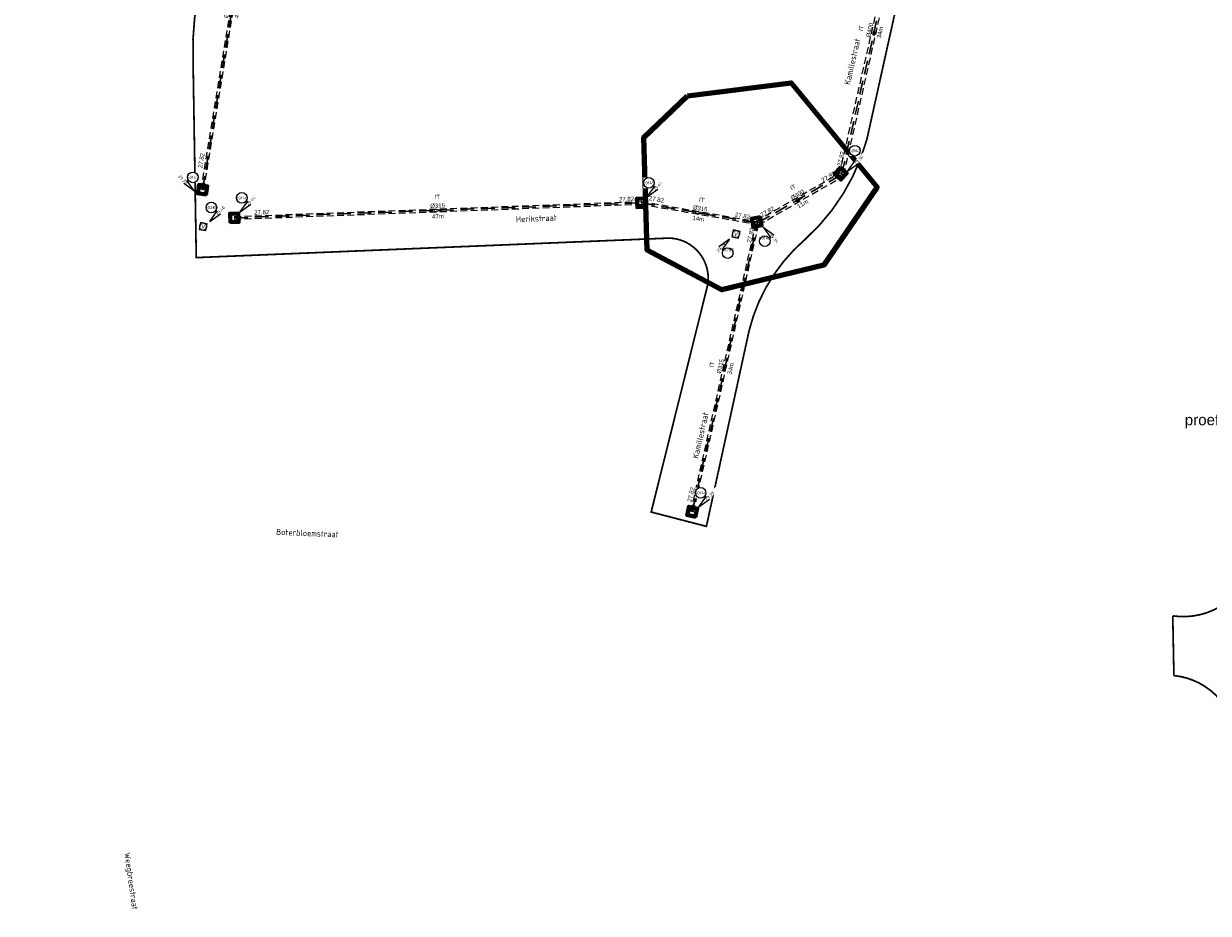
# Model space of a CAD drawing. Header units: metres. Extents: x 200112 to 202167, y 374508 to 376527.
# Tile 5 of 25: x 200965 to 201102, y 374861 to 374964. Entities that reach past the tile are written whole.
import ezdxf
from ezdxf.enums import TextEntityAlignment as Align

# ---------------------------------------------------------------- set-up
doc = ezdxf.new("R2010")
doc.units = ezdxf.units.M
doc.set_wipeout_variables(frame=1)
for name, pattern in [('HIDDEN4', [2.3813, 1.5875, -0.7938]), ('HIDDEN6', [1.1907, 0.7938, -0.3969]), ('HIDDENX2', [0.75, 0.5, -0.25]), ('XX-PROJECTGRENS', [18, 12, -3, 0, -3])]:
    doc.linetypes.add(name, pattern=pattern)
doc.layers.add('000-conflicten bomen', color=1, linetype='Continuous', lineweight=200, true_color=0xff0000)
doc.layers.add('025___BS_GEMENGD', color=20, linetype='Continuous', lineweight=30, true_color=0xff3f00)
for name, color, linetype, lineweight in [('025___BS_IT', 84, 'HIDDEN4', 30), ('B-WE-RI-VWA_PUTNUMMER-S', 20, 'Continuous', 25), ('B-WE-RI-VWA_RIOOLPUT_VALPUT-S', 253, 'Continuous', 25), ('conflictpunten', 210, 'Continuous', 18), ('N-WE-RI-ITR_PUTNUMMER-S', 84, 'Continuous', 25), ('N-WE-RI-ITR_RIOOLPUT-S', 84, 'Continuous', 25), ('N-WE-RI-PUT-G', 7, 'Continuous', 35), ('N-WE-RI-PUT-GD', 7, 'Continuous', 50), ('X-XX-AL-T35', 50, 'Continuous', 35)]:
    doc.layers.add(name, color=color, linetype=linetype, lineweight=lineweight)
for name, color, linetype in [('025___BS_STROOMRICHTING', 252, 'Continuous'), ('025___BS_STROOMRICHTING IT', 252, 'Continuous'), ('025___BS_TEKST_BOBIT', 84, 'Continuous'), ('025___BS_TEKST_DIAMETERIT', 84, 'Continuous'), ('025___BS_TEKST_LENGTE', 250, 'Continuous'), ('025___BS_VISUEEL RUIMTEBESLAG', 251, 'HIDDEN6'), ('Wipeout', 10, 'Continuous')]:
    doc.layers.add(name, color=color, linetype=linetype)
doc.layers.add('025___BS_TEKST_BOBGWA', color=20, linetype='Continuous', true_color=0xff3f00)
doc.layers.add('025___BS_TEKST_DIAMETERGWA', color=20, linetype='Continuous', true_color=0xff3f00)
doc.layers.add('025___BS_TEKST_STRENGNUMMER', color=50, linetype='Continuous', plot=False)
doc.layers.add('N-WE-KG-GRENS_PROJECT-G', color=7, linetype='XX-PROJECTGRENS', lineweight=35, transparency=0.45)
doc.styles.add('NLCS-ISO', font='NLCS-ISO.ttf')
doc.styles.add('NLCS-ISO-M200-T35', font='NLCS-ISO.ttf', dxfattribs={"height": 0.7})
doc.styles.get("Standard").update_dxf_attribs({"font": 'arial.ttf'})

# ---------------------------------------------------------------- blocks, each defined once
blk = doc.blocks.new('put800x800')
at = {"layer": 'N-WE-RI-PUT-GD'}
for points in [[(-0.55, -0.55), (0.55, -0.55), (0.55, 0.55), (-0.55, 0.55)], [(-0.4, -0.4), (0.4, -0.4), (0.4, 0.4), (-0.4, 0.4)]]:
    blk.add_lwpolyline(points, close=True, dxfattribs=at)
blk = doc.blocks.new('*U53')
at = {"flags": 128}
blk.add_lwpolyline([(0, 0), (25.57, 22.82)], dxfattribs=at)
at = {"layer": '025___BS_STROOMRICHTING IT'}
blk.add_lwpolyline([(13.11, 11.7), (12.37, 11.21), (12.54, 11.03)], close=True, dxfattribs=at)
at = {"layer": '025___BS_VISUEEL RUIMTEBESLAG', "flags": 128}
for points in [[(-0.1, 0.12), (25.46, 22.94)], [(0.1, -0.12), (25.67, 22.7)]]:
    blk.add_lwpolyline(points, dxfattribs=at)
at = {"layer": '025___BS_TEKST_BOBIT'}
blk.add_attdef('B2', text='', height=0.5, rotation=41.7512, dxfattribs=at).set_placement((24.9, 22.53), align=Align.RIGHT)
blk.add_attdef('B1', (0.56, 0.94), '', height=0.5, rotation=41.7512, dxfattribs=at)
at = {"layer": '025___BS_TEKST_DIAMETERIT'}
blk.add_attdef('D', text='', height=0.5, rotation=41.7512, dxfattribs=at).set_placement((12.69, 11.52), align=Align.BOTTOM_CENTER)
at = {"layer": '025___BS_TEKST_LENGTE'}
blk.add_attdef('LEN', text='', height=0.5, rotation=41.7512, dxfattribs=at).set_placement((13.07, 11.09), align=Align.TOP_CENTER)
at = {"layer": '025___BS_TEKST_STRENGNUMMER'}
blk.add_attdef('STR', text='', height=0.5, rotation=41.7512, dxfattribs=at).set_placement((11.92, 12.38), align=Align.CENTER)
blk = doc.blocks.new('*U54')
at = {"flags": 128}
blk.add_lwpolyline([(0, 0), (10.58, 3.78)], dxfattribs=at)
at = {"layer": '025___BS_STROOMRICHTING IT'}
blk.add_lwpolyline([(5.7, 2.04), (4.84, 1.86), (4.92, 1.62)], close=True, dxfattribs=at)
at = {"layer": '025___BS_VISUEEL RUIMTEBESLAG', "flags": 128}
for points in [[(-0.09, 0.24), (10.5, 4.02)], [(0.09, -0.24), (10.67, 3.54)]]:
    blk.add_lwpolyline(points, dxfattribs=at)
at = {"layer": '025___BS_TEKST_BOBIT'}
blk.add_attdef('B2', text='', height=0.5, rotation=19.6421, dxfattribs=at).set_placement((9.92, 3.85), align=Align.RIGHT)
blk.add_attdef('B1', (0.61, 0.56), '', height=0.5, rotation=19.6421, dxfattribs=at)
at = {"layer": '025___BS_TEKST_DIAMETERIT'}
blk.add_attdef('D', text='', height=0.5, rotation=19.6421, dxfattribs=at).set_placement((5.24, 2.02), align=Align.BOTTOM_CENTER)
at = {"layer": '025___BS_TEKST_LENGTE'}
blk.add_attdef('LEN', text='', height=0.5, rotation=19.6421, dxfattribs=at).set_placement((5.44, 1.48), align=Align.TOP_CENTER)
at = {"layer": '025___BS_TEKST_STRENGNUMMER'}
blk.add_attdef('STR', text='', height=0.5, rotation=19.6421, dxfattribs=at).set_placement((4.85, 3.11), align=Align.CENTER)
blk = doc.blocks.new('*U55')
at = {"flags": 128}
blk.add_lwpolyline([(0, 0), (25.76, 22.27)], dxfattribs=at)
at = {"layer": '025___BS_STROOMRICHTING IT'}
blk.add_lwpolyline([(13.21, 11.42), (12.47, 10.94), (12.63, 10.75)], close=True, dxfattribs=at)
at = {"layer": '025___BS_VISUEEL RUIMTEBESLAG', "flags": 128}
for points in [[(-0.17, 0.19), (25.59, 22.46)], [(0.17, -0.19), (25.92, 22.08)]]:
    blk.add_lwpolyline(points, dxfattribs=at)
at = {"layer": '025___BS_TEKST_BOBIT'}
blk.add_attdef('B2', text='', height=0.5, rotation=40.8464, dxfattribs=at).set_placement((25.11, 22.1), align=Align.RIGHT)
blk.add_attdef('B1', (0.52, 0.76), '', height=0.5, rotation=40.8464, dxfattribs=at)
at = {"layer": '025___BS_TEKST_DIAMETERIT'}
blk.add_attdef('D', text='', height=0.5, rotation=40.8464, dxfattribs=at).set_placement((12.79, 11.24), align=Align.BOTTOM_CENTER)
at = {"layer": '025___BS_TEKST_LENGTE'}
blk.add_attdef('LEN', text='', height=0.5, rotation=40.8464, dxfattribs=at).set_placement((13.16, 10.81), align=Align.TOP_CENTER)
at = {"layer": '025___BS_TEKST_STRENGNUMMER'}
blk.add_attdef('STR', text='', height=0.5, rotation=40.8464, dxfattribs=at).set_placement((12.03, 12.11), align=Align.CENTER)
blk = doc.blocks.new('*U63')
at = {"flags": 128}
blk.add_lwpolyline([(0, 0), (46.08, 9.96)], dxfattribs=at)
at = {"layer": '025___BS_STROOMRICHTING IT'}
blk.add_lwpolyline([(23.47, 5.07), (22.59, 5.01), (22.64, 4.77)], close=True, dxfattribs=at)
at = {"layer": '025___BS_VISUEEL RUIMTEBESLAG', "flags": 128}
for points in [[(-0.03, 0.15), (46.05, 10.11)], [(0.03, -0.15), (46.12, 9.81)]]:
    blk.add_lwpolyline(points, dxfattribs=at)
at = {"layer": '025___BS_TEKST_BOBIT'}
blk.add_attdef('B2', text='', height=0.5, rotation=12.1958, dxfattribs=at).set_placement((45.23, 10.03), align=Align.RIGHT)
blk.add_attdef('B1', (2.21, 0.77), '', height=0.5, rotation=12.1958, dxfattribs=at)
at = {"layer": '025___BS_TEKST_DIAMETERIT'}
blk.add_attdef('D', text='', height=0.5, rotation=12.1958, dxfattribs=at).set_placement((23.01, 5.12), align=Align.BOTTOM_CENTER)
at = {"layer": '025___BS_TEKST_LENGTE'}
blk.add_attdef('LEN', text='', height=0.5, rotation=12.1958, dxfattribs=at).set_placement((23.13, 4.56), align=Align.TOP_CENTER)
at = {"layer": '025___BS_TEKST_STRENGNUMMER'}
blk.add_attdef('STR', text='', height=0.5, rotation=12.1958, dxfattribs=at).set_placement((22.77, 6.25), align=Align.CENTER)
blk = doc.blocks.new('*U64')
at = {"flags": 128}
blk.add_lwpolyline([(0, 0), (13.66, 0.06)], dxfattribs=at)
at = {"layer": '025___BS_STROOMRICHTING IT'}
blk.add_lwpolyline([(7.27, 0.03), (6.39, 0.15), (6.39, -0.1)], close=True, dxfattribs=at)
at = {"layer": '025___BS_VISUEEL RUIMTEBESLAG', "flags": 128}
for points in [[(0, 0.16), (13.66, 0.21)], [(0, -0.16), (13.66, -0.1)]]:
    blk.add_lwpolyline(points, dxfattribs=at)
at = {"layer": '025___BS_TEKST_BOBIT'}
blk.add_attdef('B1', (0.79, 0.46), '', height=0.5, rotation=0.2356, dxfattribs=at)
blk.add_attdef('B2', text='', height=0.5, rotation=0.2356, dxfattribs=at).set_placement((12.68, 0.33), align=Align.RIGHT)
at = {"layer": '025___BS_TEKST_DIAMETERIT'}
blk.add_attdef('D', text='', height=0.5, rotation=0.2356, dxfattribs=at).set_placement((6.83, 0.17), align=Align.BOTTOM_CENTER)
at = {"layer": '025___BS_TEKST_LENGTE'}
blk.add_attdef('LEN', text='', height=0.5, rotation=0.2356, dxfattribs=at).set_placement((6.83, -0.4), align=Align.TOP_CENTER)
at = {"layer": '025___BS_TEKST_STRENGNUMMER'}
blk.add_attdef('STR', text='', height=0.5, rotation=0.2356, dxfattribs=at).set_placement((6.83, 1.32), align=Align.CENTER)
blk = doc.blocks.new('*U45')
at = {"flags": 128}
blk.add_lwpolyline([(0, 0), (30.48, 45.19)], dxfattribs=at)
at = {"layer": '025___BS_STROOMRICHTING', "color": 5}
blk.add_lwpolyline([(14.99, 22.23), (15.38, 23.03), (15.59, 22.89)], close=True, dxfattribs=at)
blk.add_solid([(15.38, 23.03), (14.99, 22.23), (15.38, 23.03), (15.59, 22.89)], dxfattribs=at)
at = {"layer": '025___BS_VISUEEL RUIMTEBESLAG', "flags": 128}
for points in [[(-0.26, 0.18), (30.21, 45.37)], [(0.26, -0.18), (30.74, 45.01)]]:
    blk.add_lwpolyline(points, dxfattribs=at)
at = {"layer": '025___BS_TEKST_BOBGWA'}
blk.add_attdef('B2', text='', height=0.5, rotation=56.0045, dxfattribs=at).set_placement((29.66, 44.93), align=Align.RIGHT)
blk.add_attdef('B1', (0.2, 1.02), '', height=0.5, rotation=56.0045, dxfattribs=at)
at = {"layer": '025___BS_TEKST_DIAMETERGWA'}
blk.add_attdef('D', text='', height=0.5, rotation=56.0045, dxfattribs=at).set_placement((15.12, 22.67), align=Align.BOTTOM_CENTER)
at = {"layer": '025___BS_TEKST_LENGTE'}
blk.add_attdef('LEN', text='', height=0.5, rotation=56.0045, dxfattribs=at).set_placement((15.6, 22.35), align=Align.TOP_CENTER)
at = {"layer": '025___BS_TEKST_STRENGNUMMER'}
blk.add_attdef('STR', text='', height=0.5, rotation=56.0045, dxfattribs=at).set_placement((14.11, 23.36), align=Align.CENTER)
blk = doc.blocks.new('*U142')
at = {"flags": 128}
blk.add_lwpolyline([(0, 0), (-0.58, 41.84)], dxfattribs=at)
at = {"layer": '025___BS_STROOMRICHTING IT'}
blk.add_lwpolyline([(-0.3, 21.36), (-0.41, 20.48), (-0.16, 20.48)], close=True, dxfattribs=at)
at = {"layer": '025___BS_VISUEEL RUIMTEBESLAG', "flags": 128}
for points in [[(-0.16, 0), (-0.74, 41.83)], [(0.16, 0), (-0.42, 41.84)]]:
    blk.add_lwpolyline(points, dxfattribs=at)
at = {"layer": '025___BS_TEKST_BOBIT'}
blk.add_attdef('B2', text='', height=0.5, rotation=90.7918, dxfattribs=at).set_placement((-0.86, 41.23), align=Align.RIGHT)
blk.add_attdef('B1', (-0.47, 2.45), '', height=0.5, rotation=90.7918, dxfattribs=at)
at = {"layer": '025___BS_TEKST_DIAMETERIT'}
blk.add_attdef('D', text='', height=0.5, rotation=90.7918, dxfattribs=at).set_placement((-0.43, 20.92), align=Align.BOTTOM_CENTER)
at = {"layer": '025___BS_TEKST_LENGTE'}
blk.add_attdef('LEN', text='', height=0.5, rotation=90.7918, dxfattribs=at).set_placement((0.14, 20.92), align=Align.TOP_CENTER)
at = {"layer": '025___BS_TEKST_STRENGNUMMER'}
blk.add_attdef('STR', text='', height=0.5, rotation=90.7918, dxfattribs=at).set_placement((-1.58, 20.9), align=Align.CENTER)
blk = doc.blocks.new('SRI-PUT_INSPECTIE-SO')
at = {"lineweight": -3, "flags": 128}
blk.add_lwpolyline([(-2, -2), (2, -2), (2, 2), (-2, 2)], close=True, dxfattribs=at)
at = {"lineweight": -3, "ltscale": 1.5}
blk.add_circle((0, 0), 2, dxfattribs=at)
at = {"ltscale": 0.1, "style": 'NLCS-ISO'}
blk.add_text('I', height=2.5, dxfattribs=at).set_placement((0, -0.01), align=Align.MIDDLE_CENTER)
blk = doc.blocks.new('*U170')
blk.add_wipeout([(-1.41, 1.41), (-5.83, 7.6), (-11.01, 12.83), (-12.78, 11.04), (-7.6, 5.83)]).dxf.layer = 'Wipeout'
blk.add_wipeout([(0.68, 6.35), (-5.5, 6.35), (-5.5, 12.54), (0.68, 12.54)]).dxf.layer = 'Wipeout'
for q in [(-5.83, 7.6), (-7.6, 5.83)]:
    blk.add_line((-1.41, 1.41), q)
blk.add_circle((-2.41, 9.45), 3.09)
at = {"ltscale": 0.1, "style": 'NLCS-ISO'}
blk.add_attdef('PUTHGT', text='', height=1.8, rotation=315, dxfattribs=at).set_placement((-8.44, 8.48), align=Align.MIDDLE_LEFT)
blk.add_attdef('PUTNR', text='', height=1.8, dxfattribs=at).set_placement((-2.41, 9.45), align=Align.MIDDLE_CENTER)
blk = doc.blocks.new('*U180')
blk.add_wipeout([(1.41, 1.41), (5.83, 7.6), (11.01, 12.83), (12.78, 11.04), (7.6, 5.83)]).dxf.layer = 'Wipeout'
blk.add_wipeout([(-0.68, 6.35), (5.5, 6.35), (5.5, 12.54), (-0.68, 12.54)]).dxf.layer = 'Wipeout'
for q in [(5.83, 7.6), (7.6, 5.83)]:
    blk.add_line((1.41, 1.41), q)
blk.add_circle((2.41, 9.45), 3.09)
at = {"ltscale": 0.1, "style": 'NLCS-ISO'}
blk.add_attdef('PUTNR', text='', height=1.8, dxfattribs=at).set_placement((2.41, 9.45), align=Align.MIDDLE_CENTER)
blk.add_attdef('PUTHGT', text='', height=1.8, rotation=45, dxfattribs=at).set_placement((5.39, 5.43), align=Align.MIDDLE_LEFT)
blk = doc.blocks.new('*U169')
blk.add_wipeout([(1.41, -1.41), (5.83, -7.6), (11.01, -12.83), (12.78, -11.04), (7.6, -5.83)]).dxf.layer = 'Wipeout'
blk.add_wipeout([(-0.68, -6.35), (5.5, -6.35), (5.5, -12.54), (-0.68, -12.54)]).dxf.layer = 'Wipeout'
for q in [(5.83, -7.6), (7.6, -5.83)]:
    blk.add_line((1.41, -1.41), q)
blk.add_circle((2.41, -9.45), 3.09)
at = {"ltscale": 0.1, "style": 'NLCS-ISO'}
blk.add_attdef('PUTNR', text='', height=1.8, dxfattribs=at).set_placement((2.41, -7.65), align=Align.MIDDLE_CENTER)
blk.add_attdef('PUTHGT', text='', height=1.8, rotation=315, dxfattribs=at).set_placement((5.39, -5.43), align=Align.MIDDLE_LEFT)
blk = doc.blocks.new('*U183')
blk.add_wipeout([(1.41, 1.41), (5.83, 7.6), (11.01, 12.83), (12.78, 11.04), (7.6, 5.83)]).dxf.layer = 'Wipeout'
blk.add_line((1.41, 1.41), (7.6, 5.83))
blk.add_wipeout([(2.28, 9.96), (8.47, 9.96), (8.47, 16.14), (2.28, 16.14)]).dxf.layer = 'Wipeout'
blk.add_line((1.41, 1.41), (5.83, 7.6))
blk.add_circle((5.38, 13.05), 3.09)
at = {"ltscale": 0.1, "style": 'NLCS-ISO'}
blk.add_attdef('PUTNR', text='', height=1.8, dxfattribs=at).set_placement((5.38, 13.05), align=Align.MIDDLE_CENTER)
blk.add_attdef('PUTHGT', text='', height=1.8, rotation=45, dxfattribs=at).set_placement((5.39, 5.43), align=Align.MIDDLE_LEFT)
blk = doc.blocks.new('SRI-PUT_VALPUT-SO')
at = {"lineweight": -3, "flags": 128}
blk.add_lwpolyline([(-2, -2), (2, -2), (2, 2), (-2, 2)], close=True, dxfattribs=at)
at = {"linetype": 'HIDDENX2', "lineweight": -3, "ltscale": 0.25}
blk.add_circle((0, 0), 2, dxfattribs=at)
at = {"ltscale": 0.1, "style": 'NLCS-ISO'}
blk.add_text('V', height=2.5, dxfattribs=at).set_placement((0, -0.01), align=Align.MIDDLE_CENTER)
blk = doc.blocks.new('*U167')
blk.add_wipeout([(-1.41, -1.41), (-5.83, -7.6), (-11.01, -12.83), (-12.78, -11.04), (-7.6, -5.83)]).dxf.layer = 'Wipeout'
blk.add_wipeout([(0.68, -6.35), (-5.5, -6.35), (-5.5, -12.54), (0.68, -12.54)]).dxf.layer = 'Wipeout'
for q in [(-7.6, -5.83), (-5.83, -7.6)]:
    blk.add_line((-1.41, -1.41), q)
blk.add_circle((-2.41, -9.45), 3.09)
at = {"ltscale": 0.1, "style": 'NLCS-ISO'}
blk.add_attdef('PUTHGT', text='', height=1.8, rotation=45, dxfattribs=at).set_placement((-8.44, -8.48), align=Align.MIDDLE_LEFT)
blk.add_attdef('PUTNR', text='', height=1.8, dxfattribs=at).set_placement((-2.41, -7.65), align=Align.MIDDLE_CENTER)

msp = doc.modelspace()

# ---------------------------------------------------------------- linework, layer by layer
at = {"layer": '000-conflicten bomen'}
msp.add_lwpolyline([(201041.8, 374955.82), (201053.8, 374957.3), (201063.73, 374945.26), (201057.55, 374936.2), (201045.74, 374933.37), (201037.13, 374937.96), (201036.73, 374950.99)], close=True, dxfattribs=at)
at = {"layer": 'N-WE-KG-GRENS_PROJECT-G', "const_width": 0.2}
for points in [[(201124.5, 374997.91), (201067.95, 375010.73, 0.377588), (201062.88, 375007.5), (201058.81, 374988.71, 0.347583), (201061.52, 374984.46), (201069.56, 374982.36), (201062.55, 374950.78, -0.1432), (201055.4, 374939.2, 0.156067), (201048.91, 374928.61), (201043.97, 374905.98), (201037.58, 374907.64), (201044.12, 374933.93, 0.45332), (201039.68, 374939.35), (200984.92, 374937.09), (200984.55, 374959.87, -0.07845), (200985.7, 374969.79), (200997.63, 375023.4), (200977.82, 375022.67), (200847.89, 375004.48), (200822.97, 375153.04)], [(201104.92, 374883.28, 0.2954), (201098.09, 374888.71), (201097.96, 374895.62, 0.37548), (201107.24, 374901.61)]]:
    msp.add_lwpolyline(points, format="xyb", dxfattribs=at)

# ---------------------------------------------------------------- block references
at = {"layer": '025___BS_GEMENGD', "rotation": 20.38479081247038}
msp.add_blockref('*U45', (201106.98, 374892.33, 29.47), dxfattribs=at).add_auto_attribs({'STR': 'GWA', 'B1': '26.82', 'B2': '27.17', 'D': '%%C500', 'LEN': '55m'})
at = {"layer": '025___BS_IT'}
for name, p, rotation, values in [('*U142', (200985.64, 374944.94), 349.9196044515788, {'STR': 'IT', 'B1': '27.82', 'B2': '27.82', 'D': '%%C315', 'LEN': '42m'}), ('*U55', (201059.63, 374946.7), 36.35514538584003, {'STR': 'IT', 'B1': '27.82', 'B2': '27.82', 'D': '%%C400', 'LEN': '34m'}), ('*U63', (200989.32, 374941.69), 349.9196044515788, {'STR': 'IT', 'B1': '27.82', 'B2': '27.82', 'D': '%%C315', 'LEN': '47m'}), ('*U54', (201049.9, 374941.1), 10.28522360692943, {'STR': 'IT', 'B1': '27.82', 'B2': '27.82', 'D': '%%C400', 'LEN': '11m'}), ('*U64', (201036.43, 374943.43), 349.9196044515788, {'STR': 'IT', 'B1': '27.82', 'B2': '27.82', 'D': '%%C315', 'LEN': '14m'}), ('*U53', (201042.33, 374907.67), 35.49838296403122, {'STR': 'IT', 'B1': '27.82', 'B2': '27.82', 'D': '%%C315', 'LEN': '34m'})]:
    msp.add_blockref(name, p, dxfattribs=dict(at, rotation=rotation)).add_auto_attribs(values)
at = {"layer": 'B-WE-RI-VWA_RIOOLPUT_VALPUT-S', "xscale": 0.2, "yscale": 0.2, "zscale": 0.2}
for p, rotation in [((200985.72, 374940.68, 29.44), 349.9740479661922), ((201047.39, 374939.82, 29.43), 348.2544616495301)]:
    msp.add_blockref('SRI-PUT_VALPUT-SO', p, dxfattribs=dict(at, rotation=rotation))
at = {"layer": 'N-WE-RI-ITR_RIOOLPUT-S', "xscale": 0.2, "yscale": 0.2, "zscale": 0.2}
for p, rotation in [((201059.51, 374946.83), 47.4430815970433), ((200985.64, 374944.94), 80.71136095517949), ((201036.43, 374943.43), 182.1154434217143), ((200989.32, 374941.69), 2.115443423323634), ((201049.79, 374941.21), 10.34374414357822), ((201042.33, 374907.67), 77.24956668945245)]:
    msp.add_blockref('SRI-PUT_INSPECTIE-SO', p, dxfattribs=dict(at, rotation=rotation))
at = {"layer": 'N-WE-RI-PUT-G'}
for p, rotation in [((201059.51, 374946.83), 227.4430815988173), ((200985.64, 374944.94), 80.71136095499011), ((201036.43, 374943.43), 182.6756509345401), ((200989.32, 374941.69), 2.304159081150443), ((201049.79, 374941.21), 190.3437441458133), ((201042.33, 374907.67), 77.24956669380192)]:
    msp.add_blockref('put800x800', p, dxfattribs=dict(at, rotation=rotation))

# ---------------------------------------------------------------- texts
at = {"layer": 'conflictpunten', "insert": (201099.35, 374918.94), "char_height": 1.25, "attachment_point": 1}
msp.add_mtext_dynamic_manual_height_columns('proefsleuf', width=28.6107, gutter_width=12.5, heights=[0], dxfattribs=at)
at = {"layer": 'X-XX-AL-T35', "style": 'NLCS-ISO-M200-T35'}
for s, rotation, p in [('Boterbloemstraat', -2.4, (200994.16, 374905)), ('Weegbreestraat', -82.2, (200976.6, 374868.18))]:
    msp.add_text(s, height=0.7, rotation=rotation, dxfattribs=at).set_placement(p)

# ---------------------------------------------------------------- next in the draw order: block references
at = {"layer": 'B-WE-RI-VWA_PUTNUMMER-S', "xscale": 0.2, "yscale": 0.2, "zscale": 0.2}
for name, p, values in [('*U180', (200986.19, 374941, 29.44), {'PUTNR': '30286', 'PUTHGT': '29.40'}), ('*U167', (201046.92, 374939.51, 29.43), {'PUTNR': '30285', 'PUTHGT': '29.39'})]:
    msp.add_blockref(name, p, dxfattribs=at).add_auto_attribs(values)
at = {"layer": 'N-WE-RI-ITR_PUTNUMMER-S', "xscale": 0.2, "yscale": 0.2, "zscale": 0.2}
for name, p, values in [('*U183', (201060.08, 374946.85), {'PUTNR': '50142', 'PUTHGT': '29.36'}), ('*U180', (201036.82, 374943.85), {'PUTNR': '50145', 'PUTHGT': '29.41'}), ('*U180', (200989.71, 374942.11), {'PUTNR': '50146', 'PUTHGT': '29.44'}), ('*U169', (201050.25, 374940.88), {'PUTNR': '50143', 'PUTHGT': '29.34'}), ('*U180', (201042.82, 374907.97), {'PUTNR': '50144', 'PUTHGT': '29.39'})]:
    msp.add_blockref(name, p, dxfattribs=at).add_auto_attribs(values)
at = {"layer": 'N-WE-RI-ITR_PUTNUMMER-S'}
ref = msp.add_blockref('*U170', (200985.01, 374944.49), dxfattribs=dict(at, xscale=0.2, yscale=0.2, zscale=0.2))
ref.add_attrib('PUTNR', '50147', dxfattribs={"layer": '0', "ltscale": 0.1, "height": 0.36, "style": 'NLCS-ISO'}).set_placement((200984.52, 374946.38), align=Align.MIDDLE_CENTER)
ref.add_attrib('PUTHGT', '29.39', dxfattribs={"layer": '0', "ltscale": 0.1, "height": 0.36, "rotation": 315, "style": 'NLCS-ISO'}).set_placement((200982.94, 374946.57), align=Align.MIDDLE_LEFT)

# ---------------------------------------------------------------- next in the draw order: wipeouts: each hides what was drawn before it
for points in [[(201060.8, 374956.82), (201062.13, 374962.69), (201060.97, 374962.96), (201059.64, 374957.09)], [(201021.78, 374940.91), (201027.02, 374941.13), (201026.97, 374942.32), (201021.73, 374942.1)], [(201043.23, 374913.55), (201044.56, 374919.42), (201043.4, 374919.68), (201042.07, 374913.81)]]:
    msp.add_wipeout(points).dxf.layer = 'X-XX-AL-T35'

# ---------------------------------------------------------------- next in the draw order: texts
at = {"layer": 'X-XX-AL-T35', "style": 'NLCS-ISO-M200-T35'}
for s, rotation, p in [('Kamillestraat', 77.2, (201060.6, 374957.05)), ('Herikstraat', 2.3702, (201021.94, 374941.17)), ('Kamillestraat', 77.2, (201043.03, 374913.78))]:
    msp.add_text(s, height=0.7, rotation=rotation, dxfattribs=at).set_placement(p)

doc.saveas('drawing.dxf')
